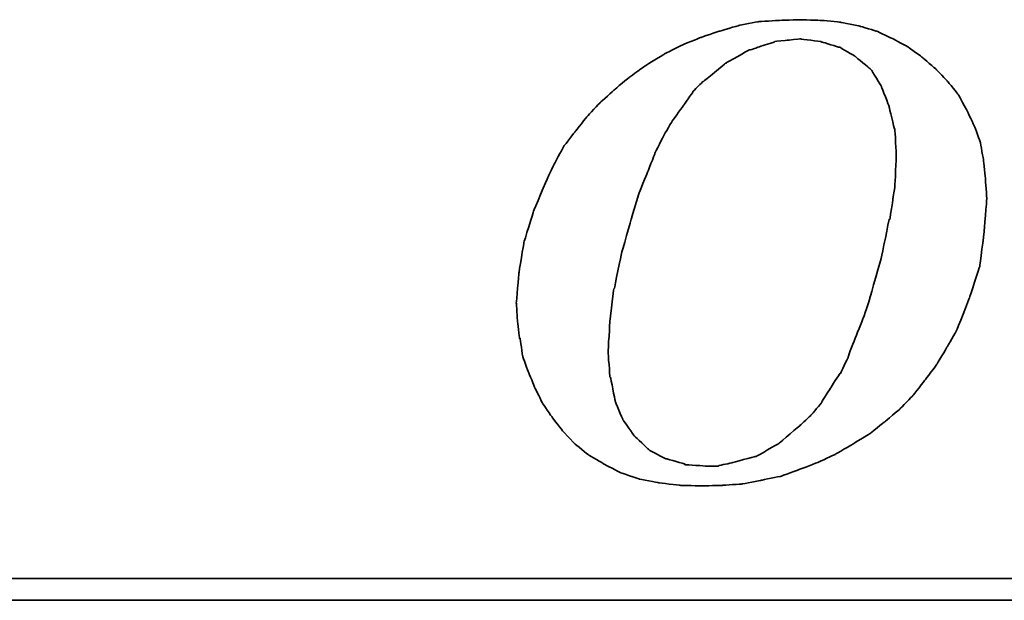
# Model space of a CAD drawing. Extents: x 36 to 522, y 47 to 427.
# Tile 33 of 49: x 206.45 to 211.68, y 117.96 to 121.05. Entities that reach past the tile are written whole.
import ezdxf

# ---------------------------------------------------------------- set-up
doc = ezdxf.new("R2010")
doc.units = 0
doc.header["$LTSCALE"] = 3
doc.header["$MEASUREMENT"] = 0
doc.layers.add('DIM', color=4, linetype='CONTINUOUS')
doc.layers.add('layer 1', color=7, linetype='CONTINUOUS')

# ---------------------------------------------------------------- blocks, each defined once
blk = doc.blocks.new('TBI MOTION logo(完整正式版)')
at = {"layer": 'layer 1', "color": 22, "lineweight": 35}
for points, knots in [([(-11.34375, -6.98375), (-11.34375, -6.98375), (-10.91375, -7.43875), (-10.91375, -7.43875), (-10.91375, -7.43875), (-10.91375, -7.43875), (-10.38625, -7.87125), (-10.38625, -7.87125), (-10.38625, -7.87125), (-10.38625, -7.87125), (-9.81125, -8.20375), (-9.81125, -8.20375), (-9.81125, -8.20375), (-9.81125, -8.20375), (-9.21125, -8.51875), (-9.21125, -8.51875), (-9.21125, -8.51875), (-9.21125, -8.51875), (-8.51625, -8.75875), (-8.51625, -8.75875), (-8.51625, -8.75875), (-8.51625, -8.75875), (-7.77125, -8.90375), (-7.77125, -8.90375), (-7.77125, -8.90375), (-7.77125, -8.90375), (-6.97875, -8.99875), (-6.97875, -8.99875), (-6.97875, -8.99875), (-6.97875, -8.99875), (-6.14125, -9.02375), (-6.14125, -9.02375), (-6.14125, -9.02375), (-6.14125, -9.02375), (-5.37125, -8.99875), (-5.37125, -8.99875), (-5.37125, -8.99875), (-5.37125, -8.99875), (-4.65375, -8.94875), (-4.65375, -8.94875), (-4.65375, -8.94875), (-4.65375, -8.94875), (-3.93375, -8.80625), (-3.93375, -8.80625), (-3.93375, -8.80625), (-3.93375, -8.80625), (-3.21375, -8.66375), (-3.21375, -8.66375), (-3.21375, -8.66375), (-3.21375, -8.66375), (-2.49375, -8.39875), (-2.49375, -8.39875), (-2.49375, -8.39875), (-2.49375, -8.39875), (-1.79875, -8.13375), (-1.79875, -8.13375), (-1.79875, -8.13375), (-1.79875, -8.13375), (-1.17375, -7.84375), (-1.17375, -7.84375), (-1.17375, -7.84375), (-1.17375, -7.84375), (-0.52375, -7.46375), (-0.52375, -7.46375), (-0.52375, -7.46375), (-0.52375, -7.46375), (0.10124, -7.07875), (0.10124, -7.07875), (0.10124, -7.07875), (0.10124, -7.07875), (0.67625, -6.62375), (0.67625, -6.62375), (0.67625, -6.62375), (0.67625, -6.62375), (1.24874, -6.14375), (1.24874, -6.14375), (1.24874, -6.14375), (1.24874, -6.14375), (1.72874, -5.64125), (1.72874, -5.64125), (1.72874, -5.64125), (1.72874, -5.64125), (2.18624, -5.06375), (2.18624, -5.06375), (2.18624, -5.06375), (2.18624, -5.06375), (2.61625, -4.48874), (2.61625, -4.48874), (2.61625, -4.48874), (2.61625, -4.48874), (3.00125, -3.83874), (3.00125, -3.83874), (3.00125, -3.83874), (3.00125, -3.83874), (3.36124, -3.21374), (3.36124, -3.21374), (3.36124, -3.21374), (3.36124, -3.21374), (3.84374, -1.99125), (3.84374, -1.99125), (3.84374, -1.99125), (3.84374, -1.99125), (4.22625, -0.81875), (4.22625, -0.81875), (4.22625, -0.81875), (4.22625, -0.81875), (4.39125, 0.45624), (4.39125, 0.45624), (4.39125, 0.45624), (4.39125, 0.45624), (4.48874, 1.70124), (4.48874, 1.70124), (4.48874, 1.70124), (4.48874, 1.70124), (4.43874, 2.44625), (4.43874, 2.44625), (4.43874, 2.44625), (4.43874, 2.44625), (4.36874, 3.14125), (4.36874, 3.14125), (4.36874, 3.14125), (4.36874, 3.14125), (4.25125, 3.81125), (4.25125, 3.81125), (4.25125, 3.81125), (4.25125, 3.81125), (4.03124, 4.41125), (4.03124, 4.41125), (4.03124, 4.41125), (4.03124, 4.41125), (3.74374, 5.01125), (3.74374, 5.01125), (3.74374, 5.01125), (3.74374, 5.01125), (3.43124, 5.58875), (3.43124, 5.58875), (3.43124, 5.58875), (3.43124, 5.58875), (3.02625, 6.09125), (3.02625, 6.09125), (3.02625, 6.09125), (3.02625, 6.09125), (2.59374, 6.54875), (2.59374, 6.54875), (2.59374, 6.54875), (2.59374, 6.54875), (2.09124, 6.98125), (2.09124, 6.98125), (2.09124, 6.98125), (2.09124, 6.98125), (1.56124, 7.36625), (1.56124, 7.36625), (1.56124, 7.36625), (1.56124, 7.36625), (0.98624, 7.67625), (0.98624, 7.67625), (0.98624, 7.67625), (0.98624, 7.67625), (0.38624, 7.96375), (0.38624, 7.96375), (0.38624, 7.96375), (0.38624, 7.96375), (-0.25875, 8.15625), (-0.25875, 8.15625), (-0.25875, 8.15625), (-0.25875, 8.15625), (-0.98125, 8.30125), (-0.98125, 8.30125), (-0.98125, 8.30125), (-0.98125, 8.30125), (-1.70124, 8.37125), (-1.70124, 8.37125), (-1.70124, 8.37125), (-1.70124, 8.37125), (-2.49375, 8.39624), (-2.49375, 8.39624), (-2.49375, 8.39624), (-2.49375, 8.39624), (-3.28625, 8.37125), (-3.28625, 8.37125), (-3.28625, 8.37125), (-3.28625, 8.37125), (-4.05125, 8.32125), (-4.05125, 8.32125), (-4.05125, 8.32125), (-4.05125, 8.32125), (-4.77375, 8.18125), (-4.77375, 8.18125), (-4.77375, 8.18125), (-4.77375, 8.18125), (-5.51625, 7.96375), (-5.51625, 7.96375), (-5.51625, 7.96375), (-5.51625, 7.96375), (-6.21125, 7.72625), (-6.21125, 7.72625), (-6.21125, 7.72625), (-6.21125, 7.72625), (-6.92875, 7.43625), (-6.92875, 7.43625), (-6.92875, 7.43625), (-6.92875, 7.43625), (-7.57875, 7.10125), (-7.57875, 7.10125), (-7.57875, 7.10125), (-7.57875, 7.10125), (-8.24875, 6.69125), (-8.24875, 6.69125), (-8.24875, 6.69125), (-8.24875, 6.69125), (-8.84875, 6.26125), (-8.84875, 6.26125), (-8.84875, 6.26125), (-8.84875, 6.26125), (-9.42625, 5.78125), (-9.42625, 5.78125), (-9.42625, 5.78125), (-9.42625, 5.78125), (-9.95375, 5.30125), (-9.95375, 5.30125), (-9.95375, 5.30125), (-9.95375, 5.30125), (-10.43375, 4.79624), (-10.43375, 4.79624), (-10.43375, 4.79624), (-10.43375, 4.79624), (-10.88875, 4.22125), (-10.88875, 4.22125), (-10.88875, 4.22125), (-10.88875, 4.22125), (-11.29875, 3.69375), (-11.29875, 3.69375), (-11.29875, 3.69375), (-11.29875, 3.69375), (-11.63375, 3.09125), (-11.63375, 3.09125), (-11.63375, 3.09125), (-11.63375, 3.09125), (-11.91875, 2.49625), (-11.91875, 2.49625), (-11.91875, 2.49625), (-11.91875, 2.49625), (-12.44875, 1.24625), (-12.44875, 1.24625), (-12.44875, 1.24625), (-12.44875, 1.24625), (-12.80875, 0.06874), (-12.80875, 0.06874), (-12.80875, 0.06874), (-12.80875, 0.06874), (-12.99875, -1.07875), (-12.99875, -1.07875), (-12.99875, -1.07875), (-12.99875, -1.07875), (-13.09375, -2.18375), (-13.09375, -2.18375), (-13.09375, -2.18375), (-13.09375, -2.18375), (-13.04875, -2.85375), (-13.04875, -2.85375), (-13.04875, -2.85375), (-13.04875, -2.85375), (-12.97375, -3.50375), (-12.97375, -3.50375), (-12.97375, -3.50375), (-12.97375, -3.50375), (-12.95375, -3.50375), (-12.95375, -3.50375), (-12.95375, -3.50375), (-12.95375, -3.50375), (-12.85375, -4.17375), (-12.85375, -4.17375), (-12.85375, -4.17375), (-12.85375, -4.17375), (-12.63875, -4.77624), (-12.63875, -4.77624), (-12.63875, -4.77624), (-12.63875, -4.77624), (-12.39875, -5.35125), (-12.39875, -5.35125), (-12.39875, -5.35125), (-12.39875, -5.35125), (-12.11375, -5.92875), (-12.11375, -5.92875), (-12.11375, -5.92875), (-12.11375, -5.92875), (-11.75375, -6.45375), (-11.75375, -6.45375), (-11.75375, -6.45375), (-11.75375, -6.45375), (-11.34375, -6.98375), (-11.34375, -6.98375)], [0, 0, 0, 0, 0.01369863, 0.01369863, 0.01369863, 0.01369864, 0.02739726, 0.02739726, 0.02739726, 0.02739727, 0.04109589, 0.04109589, 0.04109589, 0.0410959, 0.05479452, 0.05479452, 0.05479452, 0.05479453, 0.06849315, 0.06849315, 0.06849315, 0.06849316, 0.08219178, 0.08219178, 0.08219178, 0.08219179, 0.09589041, 0.09589041, 0.09589041, 0.09589042, 0.10958904, 0.10958904, 0.10958904, 0.10958905, 0.12328767, 0.12328767, 0.12328767, 0.12328768, 0.1369863, 0.1369863, 0.1369863, 0.13698631, 0.15068493, 0.15068493, 0.15068493, 0.15068494, 0.16438356, 0.16438356, 0.16438356, 0.16438357, 0.17808219, 0.17808219, 0.17808219, 0.1780822, 0.19178082, 0.19178082, 0.19178082, 0.19178083, 0.20547945, 0.20547945, 0.20547945, 0.20547946, 0.21917808, 0.21917808, 0.21917808, 0.21917809, 0.23287671, 0.23287671, 0.23287671, 0.23287672, 0.24657534, 0.24657534, 0.24657534, 0.24657535, 0.26027397, 0.26027397, 0.26027397, 0.26027398, 0.2739726, 0.2739726, 0.2739726, 0.27397261, 0.28767123, 0.28767123, 0.28767123, 0.28767124, 0.30136986, 0.30136986, 0.30136986, 0.30136987, 0.31506849, 0.31506849, 0.31506849, 0.3150685, 0.32876712, 0.32876712, 0.32876712, 0.32876713, 0.34246575, 0.34246575, 0.34246575, 0.34246576, 0.35616438, 0.35616438, 0.35616438, 0.35616439, 0.36986301, 0.36986301, 0.36986301, 0.36986302, 0.38356164, 0.38356164, 0.38356164, 0.38356165, 0.39726027, 0.39726027, 0.39726027, 0.39726028, 0.4109589, 0.4109589, 0.4109589, 0.41095891, 0.42465753, 0.42465753, 0.42465753, 0.42465754, 0.43835616, 0.43835616, 0.43835616, 0.43835617, 0.45205479, 0.45205479, 0.45205479, 0.4520548, 0.46575342, 0.46575342, 0.46575342, 0.46575343, 0.47945205, 0.47945205, 0.47945205, 0.47945206, 0.49315068, 0.49315068, 0.49315068, 0.49315069, 0.50684932, 0.50684932, 0.50684932, 0.50684933, 0.52054795, 0.52054795, 0.52054795, 0.52054796, 0.53424658, 0.53424658, 0.53424658, 0.53424659, 0.54794521, 0.54794521, 0.54794521, 0.54794522, 0.56164384, 0.56164384, 0.56164384, 0.56164385, 0.57534247, 0.57534247, 0.57534247, 0.57534248, 0.5890411, 0.5890411, 0.5890411, 0.58904111, 0.60273973, 0.60273973, 0.60273973, 0.60273974, 0.61643836, 0.61643836, 0.61643836, 0.61643837, 0.63013699, 0.63013699, 0.63013699, 0.630137, 0.64383562, 0.64383562, 0.64383562, 0.64383563, 0.65753425, 0.65753425, 0.65753425, 0.65753426, 0.67123288, 0.67123288, 0.67123288, 0.67123289, 0.68493151, 0.68493151, 0.68493151, 0.68493152, 0.69863014, 0.69863014, 0.69863014, 0.69863015, 0.71232877, 0.71232877, 0.71232877, 0.71232878, 0.7260274, 0.7260274, 0.7260274, 0.72602741, 0.73972603, 0.73972603, 0.73972603, 0.73972604, 0.75342466, 0.75342466, 0.75342466, 0.75342467, 0.76712329, 0.76712329, 0.76712329, 0.7671233, 0.78082192, 0.78082192, 0.78082192, 0.78082193, 0.79452055, 0.79452055, 0.79452055, 0.79452056, 0.80821918, 0.80821918, 0.80821918, 0.80821919, 0.82191781, 0.82191781, 0.82191781, 0.82191782, 0.83561644, 0.83561644, 0.83561644, 0.83561645, 0.84931507, 0.84931507, 0.84931507, 0.84931508, 0.8630137, 0.8630137, 0.8630137, 0.86301371, 0.87671233, 0.87671233, 0.87671233, 0.87671234, 0.89041096, 0.89041096, 0.89041096, 0.89041097, 0.90410959, 0.90410959, 0.90410959, 0.9041096, 0.91780822, 0.91780822, 0.91780822, 0.91780823, 0.93150685, 0.93150685, 0.93150685, 0.93150686, 0.94520548, 0.94520548, 0.94520548, 0.94520549, 0.95890411, 0.95890411, 0.95890411, 0.95890412, 0.97260274, 0.97260274, 0.97260274, 0.97260275, 0.98630137, 0.98630137, 0.98630137, 0.98630138, 1, 1, 1, 1]), ([(-8.77875, 1.03124), (-8.77875, 1.03124), (-8.51625, 1.89625), (-8.51625, 1.89625), (-8.51625, 1.89625), (-8.51625, 1.89625), (-8.20375, 2.66375), (-8.20375, 2.66375), (-8.20375, 2.66375), (-8.20375, 2.66375), (-7.91625, 3.38125), (-7.91625, 3.38125), (-7.91625, 3.38125), (-7.91625, 3.38125), (-7.91625, 3.40624), (-7.91625, 3.40624), (-7.91625, 3.40624), (-7.91625, 3.40624), (-7.57875, 4.07624), (-7.57875, 4.07624), (-7.57875, 4.07624), (-7.57875, 4.07624), (-7.24375, 4.65125), (-7.24375, 4.65125), (-7.24375, 4.65125), (-7.24375, 4.65125), (-7.21875, 4.65125), (-7.21875, 4.65125), (-7.21875, 4.65125), (-7.21875, 4.65125), (-7.21875, 4.67624), (-7.21875, 4.67624), (-7.21875, 4.67624), (-7.21875, 4.67624), (-6.83625, 5.20375), (-6.83625, 5.20375), (-6.83625, 5.20375), (-6.83625, 5.20375), (-6.49875, 5.68625), (-6.49875, 5.68625), (-6.49875, 5.68625), (-6.49875, 5.68625), (-6.49875, 5.70625), (-6.49875, 5.70625), (-6.49875, 5.70625), (-6.49875, 5.70625), (-6.11625, 6.09125), (-6.11625, 6.09125), (-6.11625, 6.09125), (-6.11625, 6.09125), (-6.09125, 6.09125), (-6.09125, 6.09125), (-6.09125, 6.09125), (-6.09125, 6.09125), (-5.27375, 6.76625), (-5.27375, 6.76625), (-5.27375, 6.76625), (-5.27375, 6.76625), (-5.24875, 6.76625), (-5.24875, 6.76625), (-5.24875, 6.76625), (-5.24875, 6.76625), (-5.24875, 6.78625), (-5.24875, 6.78625), (-5.24875, 6.78625), (-5.24875, 6.78625), (-4.38875, 7.26624), (-4.38875, 7.26624), (-4.38875, 7.26624), (-4.38875, 7.26624), (-4.36125, 7.26624), (-4.36125, 7.26624), (-4.36125, 7.26624), (-4.36125, 7.26624), (-3.93375, 7.41125), (-3.93375, 7.41125), (-3.93375, 7.41125), (-3.93375, 7.41125), (-3.47375, 7.55625), (-3.47375, 7.55625), (-3.47375, 7.55625), (-3.47375, 7.55625), (-3.45375, 7.55625), (-3.45375, 7.55625), (-3.45375, 7.55625), (-3.45375, 7.55625), (-3.42875, 7.58124), (-3.42875, 7.58124), (-3.42875, 7.58124), (-3.42875, 7.58124), (-2.97375, 7.62625), (-2.97375, 7.62625), (-2.97375, 7.62625), (-2.97375, 7.62625), (-2.49375, 7.67625), (-2.49375, 7.67625), (-2.49375, 7.67625), (-2.49375, 7.67625), (-2.46875, 7.67625), (-2.46875, 7.67625), (-2.46875, 7.67625), (-2.46875, 7.67625), (-1.70124, 7.58124), (-1.70124, 7.58124), (-1.70124, 7.58124), (-1.70124, 7.58124), (-1.67875, 7.55625), (-1.67875, 7.55625), (-1.67875, 7.55625), (-1.67875, 7.55625), (-1.65375, 7.55625), (-1.65375, 7.55625), (-1.65375, 7.55625), (-1.65375, 7.55625), (-1.03125, 7.36625), (-1.03125, 7.36625), (-1.03125, 7.36625), (-1.03125, 7.36625), (-1.00625, 7.36625), (-1.00625, 7.36625), (-1.00625, 7.36625), (-1.00625, 7.36625), (-0.43124, 7.02624), (-0.43124, 7.02624), (-0.43124, 7.02624), (-0.43124, 7.02624), (-0.40625, 7.00624), (-0.40625, 7.00624), (-0.40625, 7.00624), (-0.40625, 7.00624), (0.12124, 6.57124), (0.12124, 6.57124), (0.12124, 6.57124), (0.12124, 6.57124), (0.14624, 6.54875), (0.14624, 6.54875), (0.14624, 6.54875), (0.14624, 6.54875), (0.17124, 6.52375), (0.17124, 6.52375), (0.17124, 6.52375), (0.17124, 6.52375), (0.55625, 5.89875), (0.55625, 5.89875), (0.55625, 5.89875), (0.55625, 5.89875), (0.55625, 5.87625), (0.55625, 5.87625), (0.55625, 5.87625), (0.55625, 5.87625), (0.84124, 5.15625), (0.84124, 5.15625), (0.84124, 5.15625), (0.84124, 5.15625), (0.84124, 5.13125), (0.84124, 5.13125), (0.84124, 5.13125), (0.84124, 5.13125), (1.03624, 4.31875), (1.03624, 4.31875), (1.03624, 4.31875), (1.03624, 4.31875), (1.05624, 4.31875), (1.05624, 4.31875), (1.05624, 4.31875), (1.05624, 4.31875), (1.05624, 4.29125), (1.05624, 4.29125), (1.05624, 4.29125), (1.05624, 4.29125), (1.10625, 3.33125), (1.10625, 3.33125), (1.10625, 3.33125), (1.10625, 3.33125), (1.10625, 3.30875), (1.10625, 3.30875), (1.10625, 3.30875), (1.10625, 3.30875), (1.05624, 2.20624), (1.05624, 2.20624), (1.05624, 2.20624), (1.05624, 2.20624), (1.05624, 2.18124), (1.05624, 2.18124), (1.05624, 2.18124), (1.05624, 2.18124), (0.86624, 0.93624), (0.86624, 0.93624), (0.86624, 0.93624), (0.86624, 0.93624), (0.84124, 0.93624), (0.84124, 0.93624), (0.84124, 0.93624), (0.84124, 0.93624), (0.55625, -0.45874), (0.55625, -0.45874), (0.55625, -0.45874), (0.55625, -0.45874), (0.12124, -1.99125), (0.12124, -1.99125), (0.12124, -1.99125), (0.12124, -1.99125), (0.12124, -2.01874), (0.12124, -2.01874), (0.12124, -2.01874), (0.12124, -2.01874), (-0.13874, -2.78375), (-0.13874, -2.78375), (-0.13874, -2.78375), (-0.13874, -2.78375), (-0.43124, -3.50375), (-0.43124, -3.50375), (-0.43124, -3.50375), (-0.43124, -3.50375), (-0.69375, -4.19875), (-0.69375, -4.19875), (-0.69375, -4.19875), (-0.69375, -4.19875), (-0.69375, -4.22375), (-0.69375, -4.22375), (-0.69375, -4.22375), (-0.69375, -4.22375), (-0.98125, -4.82374), (-0.98125, -4.82374), (-0.98125, -4.82374), (-0.98125, -4.82374), (-1.00625, -4.82374), (-1.00625, -4.82374), (-1.00625, -4.82374), (-1.00625, -4.82374), (-1.33875, -5.35125), (-1.33875, -5.35125), (-1.33875, -5.35125), (-1.33875, -5.35125), (-1.67875, -5.87875), (-1.67875, -5.87875), (-1.67875, -5.87875), (-1.67875, -5.87875), (-1.67875, -5.90375), (-1.67875, -5.90375), (-1.67875, -5.90375), (-1.67875, -5.90375), (-2.05875, -6.35875), (-2.05875, -6.35875), (-2.05875, -6.35875), (-2.05875, -6.35875), (-2.08375, -6.38375), (-2.08375, -6.38375), (-2.08375, -6.38375), (-2.08375, -6.38375), (-2.46875, -6.74375), (-2.46875, -6.74375), (-2.46875, -6.74375), (-2.46875, -6.74375), (-3.25875, -7.41625), (-3.25875, -7.41625), (-3.25875, -7.41625), (-3.25875, -7.41625), (-3.28625, -7.43875), (-3.28625, -7.43875), (-3.28625, -7.43875), (-3.28625, -7.43875), (-4.12375, -7.91875), (-4.12375, -7.91875), (-4.12375, -7.91875), (-4.12375, -7.91875), (-4.14875, -7.91875), (-4.14875, -7.91875), (-4.14875, -7.91875), (-4.14875, -7.91875), (-4.17125, -7.91875), (-4.17125, -7.91875), (-4.17125, -7.91875), (-4.17125, -7.91875), (-5.03375, -8.15875), (-5.03375, -8.15875), (-5.03375, -8.15875), (-5.03375, -8.15875), (-5.51625, -8.25625), (-5.51625, -8.25625), (-5.51625, -8.25625), (-5.51625, -8.25625), (-5.54125, -8.27875), (-5.54125, -8.27875), (-5.54125, -8.27875), (-5.54125, -8.27875), (-5.56375, -8.27875), (-5.56375, -8.27875), (-5.56375, -8.27875), (-5.56375, -8.27875), (-5.99625, -8.27875), (-5.99625, -8.27875), (-5.99625, -8.27875), (-5.99625, -8.27875), (-6.76375, -8.23125), (-6.76375, -8.23125), (-6.76375, -8.23125), (-6.76375, -8.23125), (-6.78875, -8.23125), (-6.78875, -8.23125), (-6.78875, -8.23125), (-6.78875, -8.23125), (-6.78875, -8.20375), (-6.78875, -8.20375), (-6.78875, -8.20375), (-6.78875, -8.20375), (-7.45875, -8.01375), (-7.45875, -8.01375), (-7.45875, -8.01375), (-7.45875, -8.01375), (-7.48375, -8.01375), (-7.48375, -8.01375), (-7.48375, -8.01375), (-7.48375, -8.01375), (-7.50875, -8.01375), (-7.50875, -8.01375), (-7.50875, -8.01375), (-7.50875, -8.01375), (-8.13125, -7.67875), (-8.13125, -7.67875), (-8.13125, -7.67875), (-8.13125, -7.67875), (-8.15625, -7.65375), (-8.15625, -7.65375), (-8.15625, -7.65375), (-8.15625, -7.65375), (-8.65875, -7.17375), (-8.65875, -7.17375), (-8.65875, -7.17375), (-8.65875, -7.17375), (-8.68375, -7.14875), (-8.68375, -7.14875), (-8.68375, -7.14875), (-8.68375, -7.14875), (-9.08875, -6.57375), (-9.08875, -6.57375), (-9.08875, -6.57375), (-9.08875, -6.57375), (-9.11375, -6.54875), (-9.11375, -6.54875), (-9.11375, -6.54875), (-9.11375, -6.54875), (-9.11375, -6.52875), (-9.11375, -6.52875), (-9.11375, -6.52875), (-9.11375, -6.52875), (-9.40375, -5.85375), (-9.40375, -5.85375), (-9.40375, -5.85375), (-9.40375, -5.85375), (-9.40375, -5.82875), (-9.40375, -5.82875), (-9.40375, -5.82875), (-9.40375, -5.82875), (-9.56875, -4.96875), (-9.56875, -4.96875), (-9.56875, -4.96875), (-9.56875, -4.96875), (-9.59375, -4.94375), (-9.59375, -4.94375), (-9.59375, -4.94375), (-9.59375, -4.94375), (-9.66375, -4.03375), (-9.66375, -4.03375), (-9.66375, -4.03375), (-9.66375, -4.03375), (-9.66375, -4.00875), (-9.66375, -4.00875), (-9.66375, -4.00875), (-9.66375, -4.00875), (-9.59375, -2.85375), (-9.59375, -2.85375), (-9.59375, -2.85375), (-9.59375, -2.85375), (-9.45125, -1.65875), (-9.45125, -1.65875), (-9.45125, -1.65875), (-9.45125, -1.65875), (-9.42625, -1.63375), (-9.42625, -1.63375), (-9.42625, -1.63375), (-9.42625, -1.63375), (-9.16125, -0.33875), (-9.16125, -0.33875), (-9.16125, -0.33875), (-9.16125, -0.33875), (-8.77875, 1.00624), (-8.77875, 1.00624), (-8.77875, 1.00624), (-8.77875, 1.00624), (-8.77875, 1.03124), (-8.77875, 1.03124)], [0, 0, 0, 0, 0.01020408, 0.01020408, 0.01020408, 0.01020409, 0.02040816, 0.02040816, 0.02040816, 0.02040817, 0.03061224, 0.03061224, 0.03061224, 0.03061225, 0.04081633, 0.04081633, 0.04081633, 0.04081634, 0.05102041, 0.05102041, 0.05102041, 0.05102042, 0.06122449, 0.06122449, 0.06122449, 0.0612245, 0.07142857, 0.07142857, 0.07142857, 0.07142858, 0.08163265, 0.08163265, 0.08163265, 0.08163266, 0.09183673, 0.09183673, 0.09183673, 0.09183674, 0.10204082, 0.10204082, 0.10204082, 0.10204083, 0.1122449, 0.1122449, 0.1122449, 0.11224491, 0.12244898, 0.12244898, 0.12244898, 0.12244899, 0.13265306, 0.13265306, 0.13265306, 0.13265307, 0.14285714, 0.14285714, 0.14285714, 0.14285715, 0.15306122, 0.15306122, 0.15306122, 0.15306123, 0.16326531, 0.16326531, 0.16326531, 0.16326532, 0.17346939, 0.17346939, 0.17346939, 0.1734694, 0.18367347, 0.18367347, 0.18367347, 0.18367348, 0.19387755, 0.19387755, 0.19387755, 0.19387756, 0.20408163, 0.20408163, 0.20408163, 0.20408164, 0.21428571, 0.21428571, 0.21428571, 0.21428572, 0.2244898, 0.2244898, 0.2244898, 0.22448981, 0.23469388, 0.23469388, 0.23469388, 0.23469389, 0.24489796, 0.24489796, 0.24489796, 0.24489797, 0.25510204, 0.25510204, 0.25510204, 0.25510205, 0.26530612, 0.26530612, 0.26530612, 0.26530613, 0.2755102, 0.2755102, 0.2755102, 0.27551021, 0.28571429, 0.28571429, 0.28571429, 0.2857143, 0.29591837, 0.29591837, 0.29591837, 0.29591838, 0.30612245, 0.30612245, 0.30612245, 0.30612246, 0.31632653, 0.31632653, 0.31632653, 0.31632654, 0.32653061, 0.32653061, 0.32653061, 0.32653062, 0.33673469, 0.33673469, 0.33673469, 0.3367347, 0.34693878, 0.34693878, 0.34693878, 0.34693879, 0.35714286, 0.35714286, 0.35714286, 0.35714287, 0.36734694, 0.36734694, 0.36734694, 0.36734695, 0.37755102, 0.37755102, 0.37755102, 0.37755103, 0.3877551, 0.3877551, 0.3877551, 0.38775511, 0.39795918, 0.39795918, 0.39795918, 0.39795919, 0.40816327, 0.40816327, 0.40816327, 0.40816328, 0.41836735, 0.41836735, 0.41836735, 0.41836736, 0.42857143, 0.42857143, 0.42857143, 0.42857144, 0.43877551, 0.43877551, 0.43877551, 0.43877552, 0.44897959, 0.44897959, 0.44897959, 0.4489796, 0.45918367, 0.45918367, 0.45918367, 0.45918368, 0.46938776, 0.46938776, 0.46938776, 0.46938777, 0.47959184, 0.47959184, 0.47959184, 0.47959185, 0.48979592, 0.48979592, 0.48979592, 0.48979593, 0.5, 0.5, 0.5, 0.50000001, 0.51020408, 0.51020408, 0.51020408, 0.51020409, 0.52040816, 0.52040816, 0.52040816, 0.52040817, 0.53061224, 0.53061224, 0.53061224, 0.53061225, 0.54081633, 0.54081633, 0.54081633, 0.54081634, 0.55102041, 0.55102041, 0.55102041, 0.55102042, 0.56122449, 0.56122449, 0.56122449, 0.5612245, 0.57142857, 0.57142857, 0.57142857, 0.57142858, 0.58163265, 0.58163265, 0.58163265, 0.58163266, 0.59183673, 0.59183673, 0.59183673, 0.59183674, 0.60204082, 0.60204082, 0.60204082, 0.60204083, 0.6122449, 0.6122449, 0.6122449, 0.61224491, 0.62244898, 0.62244898, 0.62244898, 0.62244899, 0.63265306, 0.63265306, 0.63265306, 0.63265307, 0.64285714, 0.64285714, 0.64285714, 0.64285715, 0.65306122, 0.65306122, 0.65306122, 0.65306123, 0.66326531, 0.66326531, 0.66326531, 0.66326532, 0.67346939, 0.67346939, 0.67346939, 0.6734694, 0.68367347, 0.68367347, 0.68367347, 0.68367348, 0.69387755, 0.69387755, 0.69387755, 0.69387756, 0.70408163, 0.70408163, 0.70408163, 0.70408164, 0.71428571, 0.71428571, 0.71428571, 0.71428572, 0.7244898, 0.7244898, 0.7244898, 0.72448981, 0.73469388, 0.73469388, 0.73469388, 0.73469389, 0.74489796, 0.74489796, 0.74489796, 0.74489797, 0.75510204, 0.75510204, 0.75510204, 0.75510205, 0.76530612, 0.76530612, 0.76530612, 0.76530613, 0.7755102, 0.7755102, 0.7755102, 0.77551021, 0.78571429, 0.78571429, 0.78571429, 0.7857143, 0.79591837, 0.79591837, 0.79591837, 0.79591838, 0.80612245, 0.80612245, 0.80612245, 0.80612246, 0.81632653, 0.81632653, 0.81632653, 0.81632654, 0.82653061, 0.82653061, 0.82653061, 0.82653062, 0.83673469, 0.83673469, 0.83673469, 0.8367347, 0.84693878, 0.84693878, 0.84693878, 0.84693879, 0.85714286, 0.85714286, 0.85714286, 0.85714287, 0.86734694, 0.86734694, 0.86734694, 0.86734695, 0.87755102, 0.87755102, 0.87755102, 0.87755103, 0.8877551, 0.8877551, 0.8877551, 0.88775511, 0.89795918, 0.89795918, 0.89795918, 0.89795919, 0.90816327, 0.90816327, 0.90816327, 0.90816328, 0.91836735, 0.91836735, 0.91836735, 0.91836736, 0.92857143, 0.92857143, 0.92857143, 0.92857144, 0.93877551, 0.93877551, 0.93877551, 0.93877552, 0.94897959, 0.94897959, 0.94897959, 0.9489796, 0.95918367, 0.95918367, 0.95918367, 0.95918368, 0.96938776, 0.96938776, 0.96938776, 0.96938777, 0.97959184, 0.97959184, 0.97959184, 0.97959185, 0.98979592, 0.98979592, 0.98979592, 0.98979593, 1, 1, 1, 1]), ([(75.90875, -9.47875), (75.90875, -9.47875), (75.90875, -12.28625), (75.90875, -12.28625), (75.90875, -12.28625), (75.90875, -12.28625), (75.90875, -12.47875), (75.90875, -12.47875), (75.90875, -12.47875), (75.90875, -12.47875), (75.71625, -12.47875), (75.71625, -12.47875), (75.71625, -12.47875), (75.71625, -12.47875), (-88.32875, -12.47875), (-88.32875, -12.47875), (-88.32875, -12.47875), (-88.32875, -12.47875), (-88.32875, -13.29375), (-88.32875, -13.29375), (-88.32875, -13.29375), (-88.32875, -13.29375), (82.89125, -13.29375), (82.89125, -13.29375), (82.89125, -13.29375), (82.89125, -13.29375), (75.90875, -9.47875), (75.90875, -9.47875)], [0, 0, 0, 0, 0.14285714, 0.14285714, 0.14285714, 0.14285715, 0.28571429, 0.28571429, 0.28571429, 0.2857143, 0.42857143, 0.42857143, 0.42857143, 0.42857144, 0.57142857, 0.57142857, 0.57142857, 0.57142858, 0.71428571, 0.71428571, 0.71428571, 0.71428572, 0.85714286, 0.85714286, 0.85714286, 0.85714287, 1, 1, 1, 1])]:
    blk.add_open_spline(points, degree=3, knots=knots, dxfattribs=at)

msp = doc.modelspace()

# ---------------------------------------------------------------- block references
at = {"layer": 'DIM', "xscale": 0.1421549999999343, "yscale": 0.1421549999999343, "zscale": 0.1421549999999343}
msp.add_blockref('TBI MOTION logo(完整正式版)', (210.949, 119.8535), dxfattribs=at)

doc.saveas('drawing.dxf')
